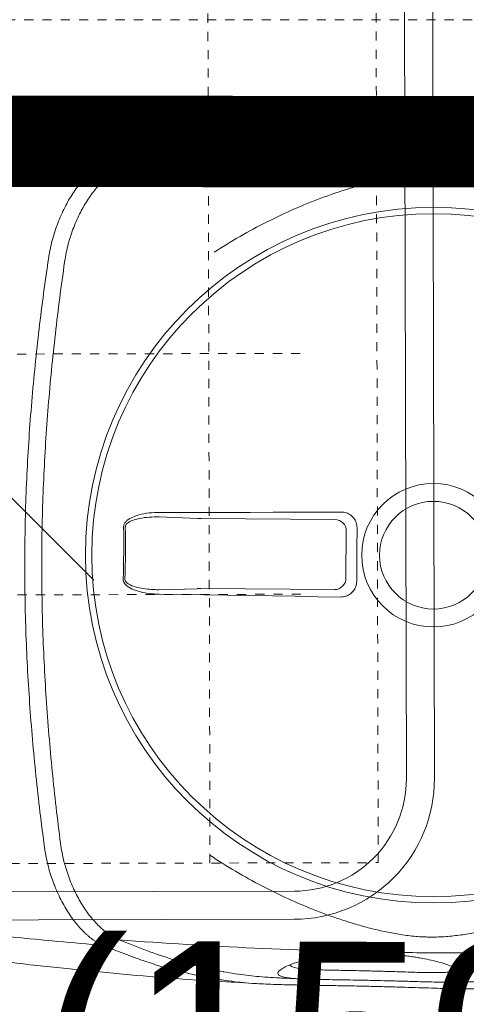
# Model space of a CAD drawing. Header units: inches. Extents: x 704 to 259546, y -107711 to 151004.
# Tile 20 of 256: x 127871 to 127876, y 19617 to 19628. Entities that reach past the tile are written whole.
import ezdxf

# ---------------------------------------------------------------- set-up
doc = ezdxf.new("R2010")
doc.units = ezdxf.units.IN
doc.header["$MEASUREMENT"] = 0
for name, pattern in [('11aa1PB-bd$0$11aa1PB-af$0$TRATTEGGIATA', [0.75, 0.5, -0.25]), ('AP0200000$0$AP0500G00$0$1', [0]), ('HIDDEN2', [0.1875, 0.125, -0.0625])]:
    doc.linetypes.add(name, pattern=pattern)
for name, color, linetype, lineweight in [('0-PIPE SUPPORT', 7, 'Continuous', 0), ('00-ABM  CWS', 200, 'AP0200000$0$AP0500G00$0$1', 0), ('EQUIP DIM', 8, 'Continuous', 0), ('EQUIPMENT', 3, 'Continuous', 25), ('PP-Waste Pipe', 3, 'Continuous', 25)]:
    doc.layers.add(name, color=color, linetype=linetype, lineweight=lineweight)
doc.layers.add('A-FORMATEXT', color=255, linetype='Continuous')
doc.layers.add('PP BALL VALVE', color=7, linetype='Continuous')
doc.layers.add('FAINTEQUIP', color=7, linetype='Continuous', lineweight=0, true_color=0x4a4747)
doc.styles.add('DIM_FONT', font='times.ttf', dxfattribs={"width": 0.8})
doc.styles.get("Standard").update_dxf_attribs({"font": 'arial.ttf', "height": 6})

# ---------------------------------------------------------------- blocks, each defined once
blk = doc.blocks.new('SINK 510')
at = {"layer": 'EQUIPMENT', "color": 8, "lineweight": 0}
blk.add_line((168040.88, 33385.62), (168174.05, 33252.46), dxfattribs=at)
at = {"layer": 'EQUIPMENT', "color": 8, "lineweight": 13}
blk.add_lwpolyline([(168421.34, 32955.56), (167970.55, 32955.56, -0.414214), (167920.96, 33005.15), (167920.96, 33455.95, -0.414214), (167970.55, 33505.54), (168421.34, 33505.54, -0.414214), (168470.96, 33455.93), (168470.96, 33005.18, -0.414214)], format="xyb", close=True, dxfattribs=at)
at = {"layer": 'EQUIPMENT', "color": 8, "lineweight": 0}
blk.add_lwpolyline([(168421.34, 32965.48), (167970.55, 32965.48, -0.414214), (167930.88, 33005.15), (167930.88, 33455.95, -0.414214), (167970.55, 33495.62), (168421.34, 33495.62, -0.414214), (168461.03, 33455.93), (168461.03, 33005.18, -0.414214)], format="xyb", close=True, dxfattribs=at)
at = {"layer": 'EQUIPMENT', "color": 8, "linetype": 'HIDDEN2', "lineweight": 0}
blk.add_lwpolyline([(167940.88, 33485.62), (167940.88, 32975.48), (168451.03, 32975.48), (168451.03, 33485.62)], close=True, dxfattribs=at)
for points in [[(168000.21, 33485.62), (168000.21, 32975.48)], [(167967.91, 33390.81), (168421.34, 33390.81)], [(167967.91, 33305.81), (168421.34, 33305.81)], [(167967.91, 33220.81), (168421.34, 33220.81)]]:
    blk.add_lwpolyline(points, dxfattribs=at)
blk = doc.blocks.new('A$C40DC2A97')
at = {"layer": 'EQUIPMENT', "color": 8, "xscale": 0.8127174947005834, "yscale": 0.8127174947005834, "zscale": 0.8127174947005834, "rotation": 180.1398734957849}
blk.add_blockref('SINK 510', (137838.47, 26955.57), dxfattribs=at)
at = {"layer": 'EQUIP DIM', "color": 8, "char_height": 45, "width": 653.6647, "attachment_point": 1, "rotation": 359.8003}
for s, insert in [('\\pi71.698;{\\H1.2222x;\\C256;3 Bowl Sink for \\P\\pi165.87;Dishwash  \\P\\pi-51.695;(1500WX700DX850H)}', (1372.02, -431.1)), ('\\pi18.48;{\\H1.2222x;\\C256;Dirty Dish Landing \\P\\pi-51.695;(1200WX700DX850H)}', (2480.55, -529.65))]:
    blk.add_mtext(s, dxfattribs=dict(at, insert=insert))
blk = doc.blocks.new('BASEMENT')
at = {"layer": 'EQUIPMENT', "color": 8, "xscale": 0.03817055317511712, "yscale": 0.03817055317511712, "zscale": 0.03817055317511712}
blk.add_blockref('A$C40DC2A97', (127820.85, 19640.932), dxfattribs=at)
blk = doc.blocks.new('GREASE TRAP')
at = {"linetype": 'Continuous', "lineweight": 0}
for p, q in [((253.14, -81.48), (253.15, -81.48)), ((74.32, -82.74), (74.32, -82.73)), ((153.26, -128.72), (152.77, -116.92)), ((175.18, -116.76), (174.86, -128.57)), ((153.58, -170.91), (153.29, -129.87)), ((174.85, -129.72), (175.14, -170.76)), ((171.67, -174.28), (157.09, -174.39))]:
    blk.add_line(p, q, dxfattribs=at)
at = {"linetype": 'Continuous', "lineweight": 0, "flags": 128}
for points in [[(43.37, -102.12), (44.1, -103.76), (44.83, -105.41)], [(282.95, -103.73), (283.66, -102.07), (284.37, -100.42)], [(151.29, -172.81), (151.32, -165.82), (151.35, -158.85), (151.37, -151.87), (151.39, -144.9), (151.4, -137.93), (151.4, -130.97), (151.4, -124.01), (151.4, -117.06)], [(176.56, -116.88), (176.65, -123.83), (176.75, -130.79), (176.85, -137.75), (176.96, -144.72), (177.08, -151.69), (177.2, -158.66), (177.32, -165.64), (177.45, -172.62)], [(172.63, -177.58), (170.58, -177.59), (168.52, -177.61), (166.46, -177.62), (164.4, -177.63), (162.35, -177.65), (160.29, -177.66), (158.23, -177.68), (156.18, -177.7)]]:
    blk.add_lwpolyline(points, dxfattribs=at)
at = {"linetype": 'Continuous', "lineweight": 0}
for radius in [106.93, 105, 22.05, 16.56]:
    blk.add_circle((164.57, -201.17), radius, dxfattribs=at)
for centre, radius, start, end in [((161.38, 252.19), 358.19, 269.1221, 271.6836), ((284.03, -104.58), 1.21, 146.2461, 178.3651), ((161.38, 252.26), 358.79, 269.122, 271.6838), ((157.11, -170.86), 3.53, 180.8787, 269.7119), ((171.61, -170.76), 3.53, 271.0939, 359.927)]:
    blk.add_arc(centre, radius, start, end, dxfattribs=at)
for centre, major_axis, start_param, end_param in [((152.99, -130.48), (0.03, 3.5), 4.88824, 5.237306), ((175.16, -130.32), (-0.08, 3.5), 1.045879, 1.394945)]:
    blk.add_ellipse(centre, major_axis=major_axis, ratio=0.086139, start_param=start_param, end_param=end_param, dxfattribs=at)
for points, knots in [([(296.03, -143.22), (296.03, -143.22), (295.35, -128.36), (293.11, -101.76), (289.78, -69.71), (286.78, -48.66), (285.32, -38.47)], [0, 0, 0, 0, 0.128959, 0.425292, 0.721626, 1, 1, 1, 1]), ([(41.54, -40.18), (40.23, -50.39), (37.53, -71.48), (34.64, -103.57), (32.78, -130.21), (32.28, -145.94), (32.31, -145.02)], [0, 0, 0, 0, 0.27832, 0.574596, 0.870871, 1, 1, 1, 1]), ([(278.91, -44.47), (280.03, -53.62), (281.06, -62.79), (282.92, -81.17), (283.76, -90.37), (284.5, -99.6)], [0, 0, 0, 0, 0.5, 0.5, 1, 1, 1, 1]), ([(43.22, -101.3), (43.83, -92.06), (44.54, -82.84), (46.15, -64.44), (47.04, -55.26), (48.04, -46.09)], [0, 0, 0, 0, 0.5, 0.5, 1, 1, 1, 1]), ([(74.32, -82.73), (81.66, -81.67), (89.03, -80.7), (100.13, -79.41), (103.84, -79.01), (111.28, -78.27), (115, -77.93), (126.2, -77.01), (133.68, -76.53), (148.66, -75.85), (156.16, -75.65), (171.19, -75.55), (178.71, -75.64), (193.71, -76.11), (201.19, -76.49), (212.38, -77.25), (216.11, -77.53), (223.56, -78.17), (227.28, -78.52), (238.4, -79.65), (245.79, -80.51), (253.14, -81.48)], [0, 0, 0, 0, 0.125, 0.125, 0.1875, 0.1875, 0.25, 0.25, 0.375, 0.375, 0.5, 0.5, 0.625, 0.625, 0.75, 0.75, 0.8125, 0.8125, 0.875, 0.875, 1, 1, 1, 1]), ([(253.12, -86.58), (245.77, -85.63), (238.4, -84.78), (223.59, -83.31), (216.15, -82.68), (201.21, -81.69), (193.73, -81.32), (178.73, -80.86), (171.23, -80.77), (156.21, -80.87), (148.7, -81.07), (133.72, -81.74), (126.25, -82.21), (115.08, -83.11), (111.36, -83.45), (103.92, -84.17), (100.21, -84.57), (89.11, -85.83), (81.75, -86.79), (74.42, -87.84)], [0, 0, 0, 0, 0.125, 0.125, 0.25, 0.25, 0.375, 0.375, 0.5, 0.5, 0.625, 0.625, 0.75, 0.75, 0.8125, 0.8125, 0.875, 0.875, 1, 1, 1, 1]), ([(253.15, -81.48), (253.4, -81.51), (253.65, -81.54), (254.14, -81.61), (254.39, -81.64), (255.13, -81.75), (255.62, -81.83), (257.08, -82.09), (258.03, -82.28), (260.84, -82.94), (262.63, -83.47), (264.8, -84.23), (265.23, -84.39), (266.07, -84.71), (266.49, -84.88), (267.73, -85.39), (268.53, -85.75), (270.86, -86.85), (272.32, -87.64), (274.36, -88.9), (275.02, -89.33), (276.27, -90.19), (276.86, -90.63), (278.57, -91.98), (279.6, -92.9), (280.74, -94.08), (280.96, -94.32), (281.39, -94.79), (281.6, -95.03), (282.19, -95.75), (282.56, -96.23), (283.56, -97.67), (284.1, -98.64), (284.51, -99.62)], [0, 0, 0, 0, 0.015625, 0.015625, 0.03125, 0.03125, 0.0625, 0.0625, 0.125, 0.125, 0.25, 0.25, 0.28125, 0.28125, 0.3125, 0.3125, 0.375, 0.375, 0.5, 0.5, 0.5625, 0.5625, 0.625, 0.625, 0.75, 0.75, 0.78125, 0.78125, 0.8125, 0.8125, 0.875, 0.875, 1, 1, 1, 1]), ([(43.22, -101.31), (43.42, -100.82), (43.65, -100.33), (44.18, -99.35), (44.48, -98.86), (45.46, -97.39), (46.24, -96.43), (48.02, -94.54), (49.03, -93.61), (50.73, -92.23), (51.32, -91.78), (52.57, -90.88), (53.22, -90.45), (55.25, -89.16), (56.69, -88.35), (59.77, -86.84), (61.4, -86.14), (63.56, -85.34), (64, -85.19), (64.89, -84.89), (65.33, -84.74), (66.69, -84.33), (67.6, -84.07), (69.46, -83.61), (70.41, -83.4), (71.86, -83.12), (72.34, -83.03), (73.08, -82.92), (73.33, -82.88), (73.82, -82.8), (74.07, -82.77), (74.32, -82.74)], [0, 0, 0, 0, 0.0625, 0.0625, 0.125, 0.125, 0.25, 0.25, 0.375, 0.375, 0.4375, 0.4375, 0.5, 0.5, 0.625, 0.625, 0.75, 0.75, 0.78125, 0.78125, 0.8125, 0.8125, 0.875, 0.875, 0.9375, 0.9375, 0.96875, 0.96875, 0.984375, 0.984375, 1, 1, 1, 1]), ([(282.75, -104.37), (282.35, -103.42), (281.83, -102.48), (280.88, -101.08), (280.53, -100.62), (279.97, -99.92), (279.77, -99.69), (279.37, -99.23), (279.16, -99), (278.08, -97.85), (277.11, -96.95), (274.97, -95.21), (273.8, -94.36), (271.88, -93.13), (271.21, -92.73), (269.84, -91.96), (269.13, -91.58), (266.96, -90.5), (265.43, -89.83), (263, -88.93), (262.18, -88.64), (260.9, -88.24), (260.46, -88.11), (259.59, -87.87), (259.16, -87.75), (256.95, -87.2), (255.13, -86.84), (253.25, -86.6)], [0, 0, 0, 0, 0.125, 0.125, 0.1875, 0.1875, 0.21875, 0.21875, 0.25, 0.25, 0.375, 0.375, 0.5, 0.5, 0.5625, 0.5625, 0.625, 0.625, 0.75, 0.75, 0.8125, 0.8125, 0.84375, 0.84375, 0.875, 0.875, 1, 1, 1, 1]), ([(74.29, -87.85), (72.41, -88.13), (70.6, -88.51), (68.4, -89.09), (67.96, -89.22), (67.1, -89.47), (66.67, -89.61), (65.39, -90.03), (64.57, -90.32), (62.16, -91.26), (60.64, -91.95), (58.48, -93.06), (57.78, -93.45), (56.41, -94.24), (55.75, -94.65), (53.85, -95.91), (52.69, -96.77), (50.58, -98.55), (49.62, -99.46), (48.56, -100.62), (48.35, -100.85), (47.95, -101.32), (47.76, -101.55), (47.21, -102.26), (46.87, -102.73), (45.93, -104.14), (45.43, -105.09), (45.04, -106.04)], [0, 0, 0, 0, 0.125, 0.125, 0.15625, 0.15625, 0.1875, 0.1875, 0.25, 0.25, 0.375, 0.375, 0.4375, 0.4375, 0.5, 0.5, 0.625, 0.625, 0.75, 0.75, 0.78125, 0.78125, 0.8125, 0.8125, 0.875, 0.875, 1, 1, 1, 1]), ([(284.51, -99.62), (284.51, -99.64), (284.52, -99.67), (284.53, -99.74), (284.53, -99.78), (284.53, -99.89), (284.52, -99.96), (284.49, -100.16), (284.44, -100.3), (284.37, -100.42)], [0, 0, 0, 0, 0.125, 0.125, 0.25, 0.25, 0.5, 0.5, 1, 1, 1, 1]), ([(284.5, -99.6), (285.25, -101.47), (286.75, -105.2), (288.74, -110.52), (290.49, -115.77), (291.76, -119.89), (292.31, -122.33), (292.45, -122.95)], [0, 0, 0, 0, 0.229832, 0.459678, 0.690029, 0.920378, 1, 1, 1, 1]), ([(36.81, -119.99), (37.08, -119.02), (37.81, -116.34), (39.26, -111.98), (41.11, -106.77), (42.52, -103.12), (43.22, -101.3)], [0, 0, 0, 0, 0.157579, 0.438078, 0.719047, 1, 1, 1, 1]), ([(43.22, -101.31), (43.21, -101.34), (43.2, -101.37), (43.2, -101.44), (43.2, -101.48), (43.2, -101.58), (43.2, -101.65), (43.24, -101.86), (43.29, -101.99), (43.36, -102.11)], [0, 0, 0, 0, 0.125, 0.125, 0.25, 0.25, 0.5, 0.5, 1, 1, 1, 1]), ([(151.4, -117.06), (151.43, -115.97), (151.49, -113.79), (152.02, -111.02), (152.81, -108.73), (153.61, -107.26), (154.57, -106.35), (155.28, -106), (155.74, -105.97), (155.89, -105.96)], [0, 0, 0, 0, 0.2549733, 0.5094959, 0.6555036, 0.8234143, 0.8930287, 0.9633452, 1, 1, 1, 1]), ([(171.91, -105.85), (172.14, -105.86), (172.6, -105.9), (173.38, -106.32), (174.39, -107.35), (175.35, -109.26), (176.07, -111.78), (176.46, -114.38), (176.53, -116.09), (176.56, -116.88)], [0, 0, 0, 0, 0.053674, 0.107072, 0.201461, 0.385823, 0.599668, 0.814062, 1, 1, 1, 1]), ([(282.82, -104.54), (283.89, -118.43), (284.74, -132.34), (286.03, -160.2), (286.47, -174.16), (286.8, -195.14), (286.85, -202.14), (286.86, -216.13), (286.82, -223.12), (286.51, -244.08), (286.1, -258.02), (285.47, -271.94)], [0, 0, 0, 0, 0.25, 0.25, 0.5, 0.5, 0.625, 0.625, 0.75, 0.75, 1, 1, 1, 1]), ([(292.61, -136.56), (292.13, -134.13), (291.11, -128.97), (288.92, -121.05), (286.21, -113.04), (283.95, -107.38), (282.82, -104.54)], [0, 0, 0, 0, 0.2280042, 0.4853378, 0.7427349, 1, 1, 1, 1]), ([(282.95, -103.73), (282.95, -103.73), (282.95, -103.73), (282.95, -103.73), (282.95, -103.73), (282.95, -103.73), (282.95, -103.73), (282.98, -103.79), (283, -103.85), (283.02, -103.91)], [-0.00000006, -0.00000006, -0.00000006, -0.00000006, 0, 0, 0, 0.0000002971, 0.0000002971, 0.0000002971, 0.0005047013, 0.0005047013, 0.0005047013, 0.0005047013]), ([(44.97, -106.22), (43.89, -109.06), (41.71, -114.76), (39.1, -122.81), (37.09, -130.5), (36.19, -135.43), (35.79, -137.6)], [0, 0, 0, 0, 0.263525, 0.527185, 0.79078, 1, 1, 1, 1]), ([(44.68, -273.64), (43.85, -259.72), (43.24, -245.79), (42.65, -224.84), (42.5, -217.85), (42.31, -203.86), (42.27, -196.86), (42.31, -175.88), (42.54, -161.92), (43.44, -134.03), (44.1, -120.11), (44.97, -106.22)], [0, 0, 0, 0, 0.25, 0.25, 0.375, 0.375, 0.5, 0.5, 0.75, 0.75, 1, 1, 1, 1]), ([(155.88, -106.49), (155.77, -106.5), (155.48, -106.52), (155.17, -106.7), (154.81, -107), (154.23, -107.75), (153.69, -109.11), (153.15, -111.26), (152.81, -113.85), (152.79, -115.89), (152.77, -116.92)], [0, 0, 0, 0, 0.028874, 0.074198, 0.087541, 0.150828, 0.315881, 0.465459, 0.731192, 1, 1, 1, 1]), ([(175.18, -116.76), (175.17, -116.01), (175.13, -114.42), (174.87, -111.98), (174.38, -109.62), (173.72, -107.84), (173, -106.84), (172.47, -106.47), (172.14, -106.38), (171.97, -106.38), (171.92, -106.38)], [0, 0, 0, 0, 0.19611, 0.418032, 0.642122, 0.825582, 0.912375, 0.957312, 0.988402, 1, 1, 1, 1]), ([(36.12, -251.14), (35.82, -249.73), (35.04, -246.12), (34.01, -240.6), (33.01, -234.46), (32.25, -228.5), (31.71, -222.66), (31.45, -217.79), (31.36, -213.94), (31.35, -210.92), (31.38, -207.57), (31.44, -203.91), (31.52, -199.89), (31.6, -195.74), (31.66, -191.37), (31.72, -186.77), (31.77, -181.78), (31.8, -176.62), (31.82, -171.62), (31.82, -167.42), (31.83, -163.9), (31.84, -160.97), (31.86, -158.21), (31.9, -155.19), (31.96, -152.05), (32.07, -148.87), (32.23, -146), (32.51, -142.49), (32.99, -138.34), (33.81, -133.17), (34.87, -127.68), (35.87, -123.26), (36.6, -120.74), (36.81, -119.99)], [0, 0, 0, 0, 0.033599, 0.086704, 0.14001, 0.193319, 0.246393, 0.299468, 0.326258, 0.353125, 0.379834, 0.406408, 0.428618, 0.451478, 0.47167, 0.492329, 0.516002, 0.540379, 0.564065, 0.588402, 0.605742, 0.623087, 0.640895, 0.658706, 0.685242, 0.711788, 0.738802, 0.765824, 0.81871, 0.871587, 0.924587, 0.977588, 1, 1, 1, 1]), ([(292.45, -122.95), (293.01, -125.27), (293.94, -129.07), (294.87, -134.23), (295.47, -138.14), (295.91, -141.73), (296.19, -144.97), (296.38, -148.16), (296.51, -151.19), (296.61, -154.2), (296.68, -157.09), (296.73, -159.79), (296.78, -162.7), (296.84, -166.23), (296.91, -170.5), (296.99, -175.52), (297.11, -180.77), (297.23, -186.06), (297.37, -191.07), (297.51, -195.66), (297.64, -199.73), (297.77, -203.35), (297.86, -206.53), (297.92, -209.36), (297.97, -214.68), (297.7, -222.32), (296.8, -231.08), (295.75, -238.26), (294.7, -244.42), (293.32, -251.46), (291.53, -259.62), (289.73, -267.44), (288.45, -272.86), (287.91, -275.1)], [0, 0, 0, 0, 0.0593635, 0.0971043, 0.1348438, 0.1667324, 0.198607, 0.2201848, 0.2417788, 0.2633349, 0.278122, 0.2929063, 0.3080418, 0.3231723, 0.3441056, 0.3655953, 0.3864814, 0.4080077, 0.4295299, 0.4486306, 0.4683357, 0.4884205, 0.5086324, 0.5289688, 0.5492243, 0.6333183, 0.7152132, 0.756242, 0.7972696, 0.8516973, 0.906117, 0.9611972, 1, 1, 1, 1]), ([(256.8, -132.49), (258.53, -135.1), (260.18, -137.73), (263.32, -143.04), (264.82, -145.72), (267.65, -151.13), (268.99, -153.87), (271.52, -159.39), (272.7, -162.19), (274.92, -167.84), (275.94, -170.68), (277.33, -174.98), (277.77, -176.42), (278.61, -179.31), (279.01, -180.76), (279.74, -183.69), (280.08, -185.16), (280.7, -188.14), (280.98, -189.64), (281.44, -192.65), (281.63, -194.17), (281.84, -196.48), (281.89, -197.26), (281.94, -198.43), (281.96, -198.82), (281.98, -199.6), (281.99, -200), (282, -201.96), (281.94, -203.52), (281.71, -206.59), (281.54, -208.11), (281.12, -211.14), (280.86, -212.63), (280.28, -215.62), (279.96, -217.09), (279.27, -220.02), (278.89, -221.48), (278.1, -224.37), (277.68, -225.8), (276.35, -230.09), (275.38, -232.92), (272.22, -241.36), (269.78, -246.92), (265.61, -255.17), (264.14, -257.89), (261.06, -263.26), (259.45, -265.91), (257.76, -268.54)], [0, 0, 0, 0, 0.0625, 0.0625, 0.125, 0.125, 0.1875, 0.1875, 0.25, 0.25, 0.3125, 0.3125, 0.34375, 0.34375, 0.375, 0.375, 0.40625, 0.40625, 0.4375, 0.4375, 0.46875, 0.46875, 0.484375, 0.484375, 0.492187, 0.492187, 0.5, 0.5, 0.53125, 0.53125, 0.5625, 0.5625, 0.59375, 0.59375, 0.625, 0.625, 0.65625, 0.65625, 0.6875, 0.6875, 0.75, 0.75, 0.875, 0.875, 0.9375, 0.9375, 1, 1, 1, 1]), ([(72.34, -269.85), (70.61, -267.24), (68.96, -264.61), (65.82, -259.3), (64.32, -256.62), (61.49, -251.21), (60.15, -248.47), (57.62, -242.94), (56.44, -240.15), (54.22, -234.5), (53.2, -231.66), (51.81, -227.36), (51.37, -225.92), (50.53, -223.03), (50.13, -221.58), (49.4, -218.65), (49.06, -217.18), (48.44, -214.2), (48.16, -212.7), (47.7, -209.68), (47.51, -208.16), (47.31, -205.86), (47.25, -205.08), (47.2, -203.91), (47.18, -203.52), (47.16, -202.74), (47.15, -202.34), (47.14, -200.37), (47.2, -198.82), (47.43, -195.74), (47.6, -194.22), (48.02, -191.2), (48.28, -189.7), (48.86, -186.72), (49.18, -185.24), (49.87, -182.31), (50.25, -180.86), (51.04, -177.97), (51.46, -176.54), (52.79, -172.25), (53.76, -169.41), (56.92, -160.97), (59.36, -155.42), (63.53, -147.17), (65, -144.45), (68.08, -139.08), (69.69, -136.42), (71.38, -133.8)], [0, 0, 0, 0, 0.0625, 0.0625, 0.125, 0.125, 0.1875, 0.1875, 0.25, 0.25, 0.3125, 0.3125, 0.34375, 0.34375, 0.375, 0.375, 0.40625, 0.40625, 0.4375, 0.4375, 0.46875, 0.46875, 0.484375, 0.484375, 0.492188, 0.492188, 0.5, 0.5, 0.53125, 0.53125, 0.5625, 0.5625, 0.59375, 0.59375, 0.625, 0.625, 0.65625, 0.65625, 0.6875, 0.6875, 0.75, 0.75, 0.875, 0.875, 0.9375, 0.9375, 1, 1, 1, 1]), ([(35.79, -137.6), (35.73, -137.89), (35.19, -140.65), (34.74, -144.26), (34.3, -148.61), (34.08, -152.01), (33.93, -155.35), (33.88, -157.89), (33.86, -158.92)], [0, 0, 0, 0, 0.042136, 0.404804, 0.566088, 0.727781, 0.888854, 1, 1, 1, 1]), ([(294.62, -155.68), (294.6, -155.44), (294.55, -153.52), (294.36, -150.18), (294.09, -146.79), (293.59, -142.43), (293.14, -139.08), (292.61, -136.59), (292.61, -136.56)], [0, 0, 0, 0, 0.1154515, 0.2827578, 0.4507086, 0.6182339, 0.994941, 1, 1, 1, 1]), ([(295.32, -182.75), (295.35, -184.18), (295.38, -185.59), (295.42, -187.33), (295.43, -187.67), (295.45, -188.36), (295.46, -188.7), (295.49, -189.7), (295.5, -190.36), (295.54, -191.64), (295.56, -192.27), (295.58, -193.19), (295.59, -193.5), (295.61, -194.1), (295.62, -194.39), (295.66, -195.84), (295.69, -196.91), (295.73, -198.41), (295.74, -198.9), (295.77, -199.83), (295.78, -200.28), (295.8, -201.57), (295.82, -202.36), (295.84, -203.81), (295.84, -204.47), (295.84, -205.39), (295.84, -205.68), (295.83, -206.24), (295.82, -206.51), (295.79, -207.8), (295.74, -208.63), (295.6, -210.01), (295.5, -210.56), (295.32, -211.2), (295.26, -211.38), (295.15, -211.61), (295.11, -211.68), (295.04, -211.81), (295, -211.87), (294.79, -212.11), (294.6, -212.2), (294.17, -212.15), (293.94, -212.03), (293.43, -211.57), (293.15, -211.23), (292.55, -210.32), (292.23, -209.75), (291.8, -208.85), (291.71, -208.67), (291.54, -208.27), (291.45, -208.07), (291.18, -207.42), (291, -206.95), (290.63, -205.93), (290.44, -205.37), (290.05, -204.16), (289.86, -203.5), (289.47, -202.08), (289.28, -201.32), (288.9, -199.65), (288.72, -198.75), (288.44, -197.27), (288.35, -196.76), (288.18, -195.7), (288.1, -195.16), (287.94, -194.03), (287.86, -193.45), (287.75, -192.54), (287.71, -192.24), (287.64, -191.61), (287.61, -191.3), (287.45, -189.7), (287.34, -188.38), (287.22, -186.34), (287.18, -185.64), (287.13, -184.58), (287.12, -184.23), (287.1, -183.52), (287.09, -183.17), (287.07, -182.1), (287.06, -181.4), (287.05, -180.34), (287.05, -179.99), (287.06, -179.29), (287.06, -178.94), (287.09, -177.21), (287.14, -175.89), (287.23, -174.29), (287.25, -173.98), (287.3, -173.35), (287.32, -173.04), (287.39, -172.13), (287.44, -171.55), (287.61, -169.85), (287.73, -168.8), (287.94, -167.33), (288.01, -166.85), (288.16, -165.94), (288.24, -165.5), (288.47, -164.24), (288.63, -163.48), (288.95, -162.06), (289.11, -161.4), (289.36, -160.5), (289.44, -160.2), (289.61, -159.65), (289.69, -159.38), (290.1, -158.1), (290.42, -157.26), (291.03, -155.84), (291.33, -155.27), (291.75, -154.58), (291.88, -154.38), (292.15, -154.03), (292.28, -153.89), (292.65, -153.54), (292.88, -153.42), (293.3, -153.38), (293.49, -153.46), (293.84, -153.84), (293.99, -154.15), (294.2, -154.78), (294.26, -155.02), (294.35, -155.44), (294.38, -155.58), (294.44, -155.89), (294.47, -156.06), (294.59, -156.93), (294.68, -157.76), (294.77, -159.04), (294.79, -159.31), (294.82, -159.87), (294.83, -160.17), (294.88, -161.09), (294.9, -161.75), (294.95, -163.19), (294.97, -163.97), (295, -165.25), (295.01, -165.7), (295.02, -166.63), (295.03, -167.12), (295.06, -168.64), (295.08, -169.71), (295.11, -171.44), (295.11, -172.03), (295.13, -172.95), (295.13, -173.27), (295.15, -173.9), (295.15, -174.22), (295.18, -175.83), (295.2, -177.15), (295.24, -179.21), (295.25, -179.91), (295.28, -181.33), (295.3, -182.04), (295.32, -182.75)], [0, 0, 0, 0, 0.015625, 0.015625, 0.019531, 0.019531, 0.023438, 0.023438, 0.03125, 0.03125, 0.039063, 0.039063, 0.042969, 0.042969, 0.046875, 0.046875, 0.0625, 0.0625, 0.070313, 0.070313, 0.078125, 0.078125, 0.09375, 0.09375, 0.109375, 0.109375, 0.117188, 0.117188, 0.125, 0.125, 0.15625, 0.15625, 0.1875, 0.1875, 0.203125, 0.203125, 0.210938, 0.210938, 0.21875, 0.21875, 0.25, 0.25, 0.28125, 0.28125, 0.3125, 0.3125, 0.34375, 0.34375, 0.351563, 0.351563, 0.359375, 0.359375, 0.375, 0.375, 0.390625, 0.390625, 0.40625, 0.40625, 0.421875, 0.421875, 0.4375, 0.4375, 0.445313, 0.445313, 0.453125, 0.453125, 0.460938, 0.460938, 0.464844, 0.464844, 0.46875, 0.46875, 0.484375, 0.484375, 0.492188, 0.492188, 0.496094, 0.496094, 0.5, 0.5, 0.507813, 0.507813, 0.511719, 0.511719, 0.515625, 0.515625, 0.53125, 0.53125, 0.535156, 0.535156, 0.539063, 0.539063, 0.546875, 0.546875, 0.5625, 0.5625, 0.570313, 0.570313, 0.578125, 0.578125, 0.59375, 0.59375, 0.609375, 0.609375, 0.617188, 0.617188, 0.625, 0.625, 0.65625, 0.65625, 0.6875, 0.6875, 0.703125, 0.703125, 0.71875, 0.71875, 0.75, 0.75, 0.78125, 0.78125, 0.8125, 0.8125, 0.828125, 0.828125, 0.835938, 0.835938, 0.84375, 0.84375, 0.875, 0.875, 0.882812, 0.882812, 0.890625, 0.890625, 0.90625, 0.90625, 0.921875, 0.921875, 0.929687, 0.929687, 0.9375, 0.9375, 0.953125, 0.953125, 0.960937, 0.960937, 0.964844, 0.964844, 0.96875, 0.96875, 0.984375, 0.984375, 0.992187, 0.992187, 1, 1, 1, 1]), ([(33.9, -159.41), (33.94, -158.9), (34.05, -157.71), (34.3, -156.51), (34.64, -155.63), (35.06, -155.2), (35.59, -155.17), (36.23, -155.63), (36.95, -156.6), (37.71, -158.06), (38.5, -159.97), (39.21, -162.13), (39.83, -164.47), (40.36, -166.86), (40.83, -169.57), (41.23, -172.57), (41.53, -175.66), (41.71, -178.66), (41.8, -181.44), (41.83, -184.22), (41.77, -187.2), (41.63, -190.26), (41.4, -193.16), (41.07, -196.26), (40.62, -199.38), (40.03, -202.44), (39.39, -205.08), (38.74, -207.31), (38.01, -209.38), (37.24, -211.21), (36.45, -212.66), (35.74, -213.57), (35.1, -214.03), (34.55, -214.03), (34.09, -213.47), (33.74, -212.36), (33.59, -211.05), (33.52, -210.4)], [0, 0, 0, 0, 0.026608, 0.06138, 0.0962, 0.130925, 0.168927, 0.207024, 0.245099, 0.283069, 0.316694, 0.350298, 0.37294, 0.395622, 0.418192, 0.438002, 0.457786, 0.474878, 0.488481, 0.502082, 0.518368, 0.53466, 0.550889, 0.567128, 0.590899, 0.614713, 0.640745, 0.66688, 0.692979, 0.729781, 0.766704, 0.803672, 0.840537, 0.880482, 0.920552, 0.960572, 1, 1, 1, 1]), ([(34.01, -155.25), (33.9, -157.41), (33.78, -159.75), (33.74, -162.09), (33.74, -162.28)], [0, 0, 0, 0, 0.919543, 1, 1, 1, 1]), ([(292.43, -182.82), (292.41, -182.23), (292.37, -180.69), (292.32, -178.19), (292.28, -176.17), (292.24, -174.13), (292.21, -172.09), (292.16, -169.72), (292.12, -167.71), (292.07, -166.01), (292.02, -164.51), (291.93, -162.72), (291.8, -160.9), (291.55, -159.09), (291.23, -157.82), (290.93, -157.47), (290.8, -157.32), (290.8, -157.32), (290.8, -157.32), (290.8, -157.32), (290.71, -157.22), (290.62, -157.12), (290.53, -157.02)], [0, 0, 0, 0, 0.032705, 0.086629, 0.142257, 0.153922, 0.215379, 0.27845, 0.333103, 0.387785, 0.444206, 0.500642, 0.614534, 0.729613, 0.886835, 1, 1, 1, 1, 1, 1, 1.078938, 1.078938, 1.078938, 1.078938]), ([(294.84, -160.33), (294.83, -160.18), (294.77, -157.88), (294.62, -155.68), (294.62, -155.68)], [0, 0, 0, 0, 0.065528, 1, 1, 1, 1]), ([(33.58, -184.59), (33.59, -183.61), (33.6, -181.65), (33.62, -178.66), (33.63, -175.69), (33.63, -172.46), (33.64, -169.27), (33.65, -166.25), (33.69, -163.68), (33.76, -161.57), (33.82, -160.14), (33.88, -159.56), (33.9, -159.41)], [0, 0, 0, 0, 0.0782123, 0.1564368, 0.2446658, 0.3329467, 0.4546253, 0.5765046, 0.703629, 0.8312553, 0.9586974, 1, 1, 1, 1]), ([(38.02, -158.83), (37.92, -158.92), (37.81, -159.01), (37.71, -159.1), (37.71, -159.1), (37.71, -159.1), (37.71, -159.1), (37.66, -159.15), (37.47, -159.32), (37.22, -160.03), (36.95, -161.28), (36.76, -163.11), (36.65, -165.19), (36.59, -167.31), (36.56, -169.28), (36.55, -171.74), (36.54, -174.48), (36.53, -177.24), (36.51, -179.7), (36.5, -182.19), (36.48, -183.8), (36.47, -184.62)], [-0.088365, -0.088365, -0.088365, -0.088365, 0, 0, 0, 0, 0, 0, 0.042963, 0.162036, 0.283698, 0.405299, 0.528456, 0.591382, 0.654277, 0.728503, 0.80457, 0.856235, 0.909083, 0.954041, 1, 1, 1, 1]), ([(156.18, -177.7), (155.63, -177.65), (154.54, -177.55), (153.08, -176.73), (151.98, -175.52), (151.37, -174.13), (151.31, -173.2), (151.29, -172.81)], [0, 0, 0, 0, 0.21225, 0.424556, 0.635748, 0.847225, 1, 1, 1, 1]), ([(177.45, -172.62), (177.41, -173.18), (177.32, -174.28), (176.51, -175.76), (175.29, -176.88), (173.92, -177.49), (173.01, -177.56), (172.63, -177.58)], [0, 0, 0, 0, 0.214916, 0.429922, 0.642835, 0.854056, 1, 1, 1, 1]), ([(33.52, -210.4), (33.52, -210.39), (33.46, -209.93), (33.41, -208.55), (33.35, -206.46), (33.35, -204.16), (33.37, -201.87), (33.4, -199.23), (33.44, -196.25), (33.49, -192.94), (33.53, -189.33), (33.56, -186.49), (33.58, -184.91), (33.58, -184.59)], [0, 0, 0, 0, 0.0021857, 0.1486808, 0.2950678, 0.3936347, 0.4923949, 0.5907133, 0.6868358, 0.782863, 0.8795306, 0.9761461, 1, 1, 1, 1]), ([(36.47, -184.62), (36.47, -184.87), (36.45, -186.16), (36.42, -188.5), (36.36, -191.8), (36.3, -195.15), (36.25, -198.26), (36.22, -200.9), (36.22, -203.27), (36.27, -205.35), (36.39, -207.31), (36.61, -208.85), (36.89, -209.87), (37.15, -210.12), (37.25, -210.22), (37.25, -210.22), (37.25, -210.22), (37.25, -210.22), (37.34, -210.31), (37.44, -210.4), (37.53, -210.49)], [0, 0, 0, 0, 0.014263, 0.071432, 0.130741, 0.207145, 0.286904, 0.364421, 0.443321, 0.542698, 0.643157, 0.777817, 0.912539, 1, 1, 1, 1, 1, 1, 1.081436, 1.081436, 1.081436, 1.081436]), ([(291.68, -208.59), (291.8, -208.54), (291.91, -208.48), (292.02, -208.43), (292.02, -208.43), (292.02, -208.43), (292.02, -208.43), (292.05, -208.41), (292.22, -208.33), (292.43, -207.77), (292.67, -206.81), (292.83, -205.4), (292.92, -203.49), (292.93, -201.39), (292.9, -199.28), (292.86, -197.33), (292.79, -194.88), (292.7, -192.14), (292.61, -189.37), (292.54, -187), (292.48, -184.79), (292.44, -183.48), (292.43, -182.82)], [-0.090918, -0.090918, -0.090918, -0.090918, 0, 0, 0, 0, 0, 0, 0.026213, 0.13292, 0.239613, 0.348571, 0.457474, 0.569041, 0.626082, 0.683094, 0.752821, 0.824315, 0.874905, 0.926701, 0.963078, 1, 1, 1, 1]), ([(293.15, -236.8), (293.18, -236.62), (293.7, -233.83), (294.42, -228.74), (295.41, -220.27), (295.78, -213.42), (295.85, -208.32), (295.84, -206.58), (295.83, -205.79)], [0, 0, 0, 0, 0.016162, 0.250764, 0.485322, 0.836539, 0.925214, 1, 1, 1, 1]), ([(33.39, -207.44), (33.39, -208.26), (33.4, -210.01), (33.54, -215.18), (34, -222.04), (35.11, -230.54), (35.9, -235.6), (36.46, -238.37), (36.49, -238.54)], [0, 0, 0, 0, 0.076639, 0.163762, 0.518013, 0.751525, 0.985081, 1, 1, 1, 1])]:
    blk.add_open_spline(points, degree=3, knots=knots, dxfattribs=at)
for points in [[(253.25, -86.6), (253.21, -86.59), (253.16, -86.59), (253.12, -86.58)], [(74.42, -87.84), (74.37, -87.84), (74.33, -87.85), (74.29, -87.85)], [(284.5, -99.6), (284.5, -99.61), (284.51, -99.61), (284.51, -99.62)], [(43.22, -101.3), (43.22, -101.3), (43.22, -101.31), (43.22, -101.31)], [(43.36, -102.11), (43.36, -102.12), (43.36, -102.12), (43.37, -102.12)], [(284.37, -100.42), (284.37, -100.42), (284.37, -100.42), (284.37, -100.42)], [(45.04, -106.04), (45.03, -105.83), (44.96, -105.6), (44.83, -105.41)], [(282.95, -103.73), (282.82, -103.93), (282.75, -104.15), (282.75, -104.37)], [(282.82, -104.54), (282.8, -104.49), (282.77, -104.43), (282.75, -104.37)], [(45.04, -106.04), (45.02, -106.1), (45, -106.16), (44.97, -106.22)]]:
    blk.add_open_spline(points, degree=3, dxfattribs=at)
at = {"layer": 'FAINTEQUIP', "color": 4, "linetype": '11aa1PB-bd$0$11aa1PB-af$0$TRATTEGGIATA'}
blk.add_lwpolyline([(0, -404), (0, 0), (337, 0), (337, -404), (0, -404)], dxfattribs=at)
blk = doc.blocks.new('zw$F51A')
at = {"layer": '00-ABM  CWS', "color": 20, "lineweight": -3, "insert": (-1356.29, -635.584), "char_height": 125, "attachment_point": 1, "style": 'DIM_FONT'}
blk.add_mtext_dynamic_manual_height_columns('\\pi297.92;WATER METER DETAIL "A" \\P\\pi686.6;ENLARGE VIEW', width=2480.25869, gutter_width=750, heights=[0], dxfattribs=at)

msp = doc.modelspace()

# ---------------------------------------------------------------- linework, layer by layer
at = {"layer": 'A-FORMATEXT', "color": 3, "lineweight": 53, "const_width": 1}
msp.add_lwpolyline([(127867.815, 19626.235), (127884.148, 19626.233)], dxfattribs=at)
at = {"layer": 'PP BALL VALVE', "lineweight": 53}
msp.add_circle((130061.482, 21646.646), 129357.588, dxfattribs=at)

# ---------------------------------------------------------------- block references
at = {"layer": '0-PIPE SUPPORT', "lineweight": 53}
msp.add_blockref('BASEMENT', (0, 0), dxfattribs=at)
at = {"layer": 'PP-Waste Pipe', "ltscale": 0.25}
msp.add_blockref('zw$F51A', (122307.368, 20300.104), dxfattribs=at)
at = {"layer": 'PP-Waste Pipe', "ltscale": 0.25, "xscale": -0.03560830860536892, "yscale": 0.03560830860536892, "zscale": 0.03560830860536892, "rotation": 90.00000000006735}
msp.add_blockref('GREASE TRAP', (127868.372, 19627.565), dxfattribs=at)

doc.saveas('drawing.dxf')
